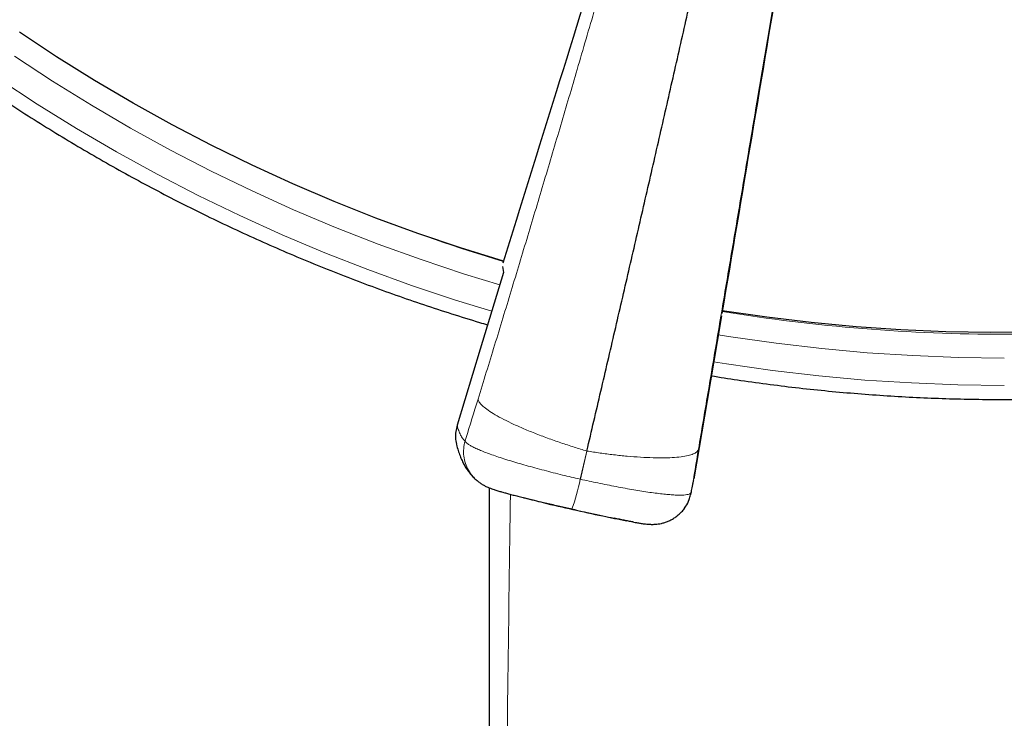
# Model space of a CAD drawing. Header units: millimetres. Extents: x 8 to 2236, y 12 to 2208.
# Tile 40 of 165: x 1062 to 1087, y 1823 to 1841. Entities that reach past the tile are written whole.
import ezdxf

# ---------------------------------------------------------------- set-up
doc = ezdxf.new("R2010")
doc.units = ezdxf.units.MM

msp = doc.modelspace()

# ---------------------------------------------------------------- linework, layer by layer
at = {"color": 7, "linetype": 'Continuous', "lineweight": 30}
for p, q in [((1074.214, 1834.839), (1074.241, 1834.677)), ((1079.952, 1833.543), (1079.924, 1833.389))]:
    msp.add_line(p, q, dxfattribs=at)
at = {"color": 252, "linetype": 'Continuous', "lineweight": 0}
for p, q in [((1076.246, 1829.264), (1076.425, 1830.001)), ((1076.256, 1829.262), (1076.425, 1830.001)), ((1076.249, 1829.254), (1076.246, 1829.264)), ((1076.249, 1829.254), (1076.256, 1829.262)), ((1079.14, 1828.851), (1079.159, 1828.92))]:
    msp.add_line(p, q, dxfattribs=at)
at = {"color": 7, "linetype": 'Continuous', "lineweight": 30, "flags": 128}
for points in [[(1079.972, 1833.676), (1080.325, 1835.779), (1080.679, 1837.884), (1081.033, 1839.99), (1081.387, 1842.099), (1081.74, 1844.209), (1082.094, 1846.321), (1082.448, 1848.435), (1082.8, 1850.533)], [(1074.237, 1834.976), (1073.113, 1835.323), (1071.999, 1835.7), (1070.896, 1836.105), (1069.804, 1836.538), (1068.723, 1836.999), (1067.656, 1837.488), (1066.601, 1838.004), (1065.561, 1838.547), (1064.536, 1839.116), (1063.526, 1839.712), (1062.532, 1840.333), (1061.556, 1840.98)], [(1074.241, 1834.677), (1073.632, 1832.671), (1073.025, 1830.674)], [(1088.187, 1833.112), (1087.009, 1833.102), (1085.831, 1833.122), (1084.654, 1833.173), (1083.479, 1833.253), (1082.306, 1833.364), (1081.137, 1833.505), (1079.972, 1833.676)], [(1079.924, 1833.389), (1079.576, 1831.324), (1079.229, 1829.268)]]:
    msp.add_lwpolyline(points, dxfattribs=at)
at = {"color": 252, "linetype": 'Continuous', "lineweight": 0, "flags": 128}
for points in [[(1074.143, 1834.353), (1073.215, 1834.638), (1072.08, 1835.016), (1070.955, 1835.423), (1069.842, 1835.859), (1068.741, 1836.324), (1067.652, 1836.816), (1066.577, 1837.337), (1065.517, 1837.885), (1064.471, 1838.459), (1063.441, 1839.061), (1062.427, 1839.689), (1061.43, 1840.343)], [(1061.011, 1839.753), (1062.023, 1839.089), (1063.053, 1838.451), (1064.1, 1837.839), (1065.163, 1837.255), (1066.241, 1836.699), (1067.333, 1836.17), (1068.439, 1835.669), (1069.559, 1835.197), (1070.69, 1834.754), (1071.833, 1834.34), (1072.986, 1833.956), (1073.934, 1833.665)], [(1087.363, 1832.438), (1086.165, 1832.453), (1084.967, 1832.5), (1083.771, 1832.577), (1082.578, 1832.684), (1081.387, 1832.823), (1080.201, 1832.991), (1079.866, 1833.045)], [(1079.746, 1832.337), (1080.085, 1832.283), (1081.29, 1832.111), (1082.5, 1831.971), (1083.713, 1831.861), (1084.928, 1831.783), (1086.145, 1831.736), (1087.363, 1831.721)]]:
    msp.add_lwpolyline(points, dxfattribs=at)
at = {"color": 252, "linetype": 'Continuous', "lineweight": 0}
for centre, radius, start, end in [((1087.708, 1878.029), 44.972, 269.5605, 351.3998), ((1087.304, 1878.887), 45.821, 248.7342, 253.4253), ((1087.363, 1879.136), 46.077, 260.7696, 270.0009), ((1071.313, 1830.226), 5.031, 339.7193, 348.8604)]:
    msp.add_arc(centre, radius, start, end, dxfattribs=at)
at = {"color": 7, "linetype": 'Continuous', "lineweight": 30}
for points, knots in [([(1079.685, 1831.972), (1079.913, 1831.935), (1080.394, 1831.859), (1081.131, 1831.757), (1081.895, 1831.662), (1082.661, 1831.58), (1083.428, 1831.511), (1084.196, 1831.454), (1084.965, 1831.409), (1085.735, 1831.376), (1086.505, 1831.356), (1087.275, 1831.349), (1088.046, 1831.354), (1088.816, 1831.371), (1089.586, 1831.4), (1090.355, 1831.442), (1091.123, 1831.497), (1091.89, 1831.563), (1092.657, 1831.642), (1093.421, 1831.734), (1094.184, 1831.837), (1094.946, 1831.953), (1095.705, 1832.081), (1096.462, 1832.222), (1097.217, 1832.374), (1097.968, 1832.539), (1098.717, 1832.716), (1099.463, 1832.904), (1100.206, 1833.105), (1100.945, 1833.318), (1101.681, 1833.542), (1102.413, 1833.779), (1103.141, 1834.027), (1103.864, 1834.287), (1104.583, 1834.558), (1105.298, 1834.841), (1106.007, 1835.135), (1106.712, 1835.441), (1107.411, 1835.758), (1108.105, 1836.086), (1108.794, 1836.426), (1109.476, 1836.776), (1110.153, 1837.138), (1110.824, 1837.51), (1111.488, 1837.893), (1112.146, 1838.286), (1112.797, 1838.691), (1113.442, 1839.105), (1114.079, 1839.53), (1114.709, 1839.965), (1115.332, 1840.41), (1115.947, 1840.865), (1116.555, 1841.33), (1117.154, 1841.805), (1117.746, 1842.289), (1118.33, 1842.783), (1118.905, 1843.286), (1119.472, 1843.798), (1120.03, 1844.32), (1120.579, 1844.85), (1121.12, 1845.389), (1121.651, 1845.936), (1122.173, 1846.492), (1122.686, 1847.057), (1123.189, 1847.629), (1123.683, 1848.21), (1124.167, 1848.798), (1124.641, 1849.395), (1125.105, 1849.998), (1125.559, 1850.609), (1126.003, 1851.228), (1126.436, 1851.853), (1126.858, 1852.485), (1127.271, 1853.124), (1127.672, 1853.77), (1128.063, 1854.422), (1128.442, 1855.08), (1128.811, 1855.744), (1129.168, 1856.414), (1129.514, 1857.09), (1129.849, 1857.771), (1130.173, 1858.457), (1130.485, 1859.149), (1130.785, 1859.845), (1131.074, 1860.546), (1131.351, 1861.252), (1131.616, 1861.962), (1131.869, 1862.677), (1132.11, 1863.395), (1132.34, 1864.117), (1132.557, 1864.842), (1132.762, 1865.572), (1132.947, 1866.272), (1133.058, 1866.73), (1133.11, 1866.944)], [0, 0, 0, 0, 0.009788, 0.020686, 0.031584, 0.042482, 0.05338, 0.064278, 0.075177, 0.086075, 0.096973, 0.107871, 0.118769, 0.129667, 0.140565, 0.151463, 0.162362, 0.17326, 0.184158, 0.195056, 0.205954, 0.216852, 0.22775, 0.238648, 0.249546, 0.260444, 0.271342, 0.28224, 0.293138, 0.304036, 0.314934, 0.325832, 0.33673, 0.347628, 0.358526, 0.369423, 0.380321, 0.391219, 0.402117, 0.413014, 0.423912, 0.434809, 0.445707, 0.456605, 0.467502, 0.478399, 0.489297, 0.500194, 0.511091, 0.521989, 0.532886, 0.543783, 0.55468, 0.565577, 0.576474, 0.587371, 0.598268, 0.609165, 0.620062, 0.630959, 0.641855, 0.652752, 0.663649, 0.674545, 0.685442, 0.696338, 0.707234, 0.718131, 0.729027, 0.739923, 0.750819, 0.761716, 0.772612, 0.783508, 0.794404, 0.8053, 0.816196, 0.827091, 0.837987, 0.848883, 0.859779, 0.870674, 0.88157, 0.892465, 0.903361, 0.914256, 0.925152, 0.936047, 0.946943, 0.957838, 0.968733, 0.979629, 0.990524, 1, 1, 1, 1]), ([(1041.644, 1866.837), (1041.673, 1866.715), (1041.761, 1866.348), (1041.92, 1865.738), (1042.122, 1865.008), (1042.337, 1864.282), (1042.563, 1863.559), (1042.802, 1862.84), (1043.052, 1862.125), (1043.315, 1861.414), (1043.589, 1860.707), (1043.875, 1860.005), (1044.173, 1859.307), (1044.482, 1858.615), (1044.803, 1857.927), (1045.135, 1857.245), (1045.479, 1856.568), (1045.834, 1855.896), (1046.2, 1855.231), (1046.577, 1854.572), (1046.965, 1853.918), (1047.364, 1853.271), (1047.773, 1852.631), (1048.194, 1851.997), (1048.624, 1851.37), (1049.066, 1850.75), (1049.517, 1850.137), (1049.979, 1849.532), (1050.451, 1848.934), (1050.932, 1848.344), (1051.424, 1847.761), (1051.925, 1847.187), (1052.436, 1846.621), (1052.956, 1846.063), (1053.485, 1845.513), (1054.023, 1844.972), (1054.571, 1844.44), (1055.127, 1843.917), (1055.692, 1843.402), (1056.265, 1842.897), (1056.847, 1842.401), (1057.436, 1841.915), (1058.034, 1841.438), (1058.64, 1840.971), (1059.254, 1840.513), (1059.875, 1840.066), (1060.503, 1839.629), (1061.139, 1839.201), (1061.782, 1838.784), (1062.431, 1838.378), (1063.088, 1837.982), (1063.75, 1837.596), (1064.42, 1837.222), (1065.095, 1836.858), (1065.776, 1836.505), (1066.463, 1836.163), (1067.156, 1835.832), (1067.854, 1835.513), (1068.558, 1835.204), (1069.266, 1834.907), (1069.98, 1834.622), (1070.698, 1834.348), (1071.42, 1834.085), (1072.147, 1833.834), (1072.878, 1833.596), (1073.438, 1833.421), (1073.755, 1833.329), (1073.825, 1833.308)], [0, 0, 0, 0, 0.007795, 0.02347, 0.039146, 0.054822, 0.070498, 0.086174, 0.10185, 0.117527, 0.133203, 0.148879, 0.164555, 0.180232, 0.195908, 0.211584, 0.227261, 0.242937, 0.258614, 0.274291, 0.289968, 0.305644, 0.321321, 0.336998, 0.352675, 0.368352, 0.38403, 0.399707, 0.415384, 0.431062, 0.446739, 0.462417, 0.478094, 0.493772, 0.50945, 0.525128, 0.540806, 0.556484, 0.572162, 0.58784, 0.603518, 0.619196, 0.634875, 0.650553, 0.666232, 0.68191, 0.697589, 0.713268, 0.728946, 0.744625, 0.760304, 0.775983, 0.791662, 0.807341, 0.823021, 0.8387, 0.854379, 0.870058, 0.885738, 0.901417, 0.917097, 0.932776, 0.948456, 0.964136, 0.979815, 0.995495, 1, 1, 1, 1]), ([(1076.425, 1830.001), (1076.547, 1830.523), (1076.792, 1831.566), (1077.158, 1833.141), (1077.524, 1834.721), (1077.889, 1836.306), (1078.253, 1837.894), (1078.616, 1839.484), (1078.976, 1841.073), (1079.34, 1842.687), (1079.707, 1844.323), (1080.077, 1845.982), (1080.444, 1847.638), (1080.807, 1849.289), (1081.168, 1850.934), (1081.405, 1852.024), (1081.523, 1852.568)], [0, 0, 0, 0, 0.0700516, 0.1401398, 0.2102296, 0.280296, 0.3503781, 0.4204473, 0.4904568, 0.5603792, 0.6335825, 0.7067934, 0.7800723, 0.8534398, 0.9267898, 1, 1, 1, 1]), ([(1079.312, 1851.322), (1078.933, 1850.096), (1078.175, 1847.645), (1076.945, 1843.676), (1075.629, 1839.433), (1074.692, 1836.419), (1074.226, 1834.921)], [0, 0, 0, 0, 0.223519, 0.447046, 0.72523, 1, 1, 1, 1]), ([(1082.803, 1850.531), (1082.591, 1849.267), (1082.168, 1846.74), (1081.482, 1842.647), (1080.747, 1838.268), (1080.224, 1835.156), (1079.964, 1833.607)], [0, 0, 0, 0, 0.223343, 0.446693, 0.724658, 1, 1, 1, 1]), ([(1073.025, 1830.674), (1073.012, 1830.62), (1072.985, 1830.513), (1072.982, 1830.347), (1072.992, 1830.227), (1073.012, 1830.167), (1073.014, 1830.159)], [0, 0, 0, 0, 0.317192, 0.634381, 0.951583, 1, 1, 1, 1]), ([(1073.013, 1830.158), (1073.015, 1830.149), (1073.029, 1830.087), (1073.062, 1829.982), (1073.111, 1829.846), (1073.164, 1829.725), (1073.222, 1829.615), (1073.285, 1829.515), (1073.353, 1829.421), (1073.429, 1829.335), (1073.495, 1829.267), (1073.541, 1829.231), (1073.555, 1829.219)], [0, 0, 0, 0, 0.029637, 0.195598, 0.339927, 0.467268, 0.581585, 0.685933, 0.78266, 0.873604, 0.96022, 1, 1, 1, 1]), ([(1073.612, 1829.178), (1073.6, 1829.184), (1073.58, 1829.196), (1073.563, 1829.213), (1073.556, 1829.22)], [0, 0, 0, 0, 0.575147, 1, 1, 1, 1]), ([(1079.145, 1828.849), (1079.147, 1828.86), (1079.154, 1828.889), (1079.164, 1828.935), (1079.177, 1828.999), (1079.192, 1829.074), (1079.208, 1829.156), (1079.22, 1829.22), (1079.226, 1829.249)], [0, 0, 0, 0, 0.097492, 0.276636, 0.467434, 0.648729, 0.841018, 1, 1, 1, 1]), ([(1073.611, 1829.176), (1073.623, 1829.167), (1073.66, 1829.14), (1073.726, 1829.102), (1073.8, 1829.064), (1073.87, 1829.034), (1073.932, 1829.011), (1074.005, 1828.986), (1074.09, 1828.959), (1074.176, 1828.933), (1074.231, 1828.918), (1074.251, 1828.913)], [0, 0, 0, 0, 0.049419, 0.158067, 0.264856, 0.367481, 0.477293, 0.584488, 0.763165, 0.915539, 1, 1, 1, 1]), ([(1073.867, 1829.036), (1073.867, 1828.771), (1073.867, 1828.094), (1073.867, 1827.021), (1073.868, 1825.865), (1073.868, 1824.786), (1073.868, 1823.781), (1073.868, 1822.816), (1073.868, 1821.892), (1073.868, 1821.008), (1073.868, 1820.152), (1073.868, 1819.324), (1073.868, 1818.525), (1073.868, 1817.772), (1073.868, 1817.063), (1073.868, 1816.403), (1073.868, 1815.79), (1073.868, 1815.224), (1073.868, 1814.702), (1073.868, 1814.237), (1073.868, 1813.828), (1073.868, 1813.471), (1073.868, 1813.148), (1073.868, 1812.85), (1073.868, 1812.563), (1073.868, 1812.275), (1073.868, 1811.979), (1073.867, 1811.529), (1073.867, 1810.913), (1073.867, 1810.12), (1073.867, 1809.286), (1073.867, 1808.411), (1073.867, 1807.495), (1073.867, 1806.537), (1073.867, 1805.538), (1073.867, 1804.498), (1073.867, 1803.417), (1073.867, 1802.297), (1073.867, 1801.149), (1073.867, 1799.454), (1073.867, 1797.21), (1073.867, 1794.151), (1073.866, 1790.793), (1073.866, 1787.98), (1073.866, 1785.984), (1073.866, 1784.835), (1073.866, 1783.714), (1073.866, 1782.635), (1073.866, 1781.599), (1073.866, 1780.608), (1073.866, 1779.661), (1073.866, 1778.758), (1073.866, 1777.899), (1073.866, 1777.138), (1073.866, 1776.469), (1073.866, 1775.887), (1073.866, 1775.326), (1073.866, 1774.767), (1073.866, 1774.129), (1073.866, 1773.392), (1073.866, 1772.55), (1073.866, 1771.661), (1073.866, 1770.725), (1073.866, 1769.742), (1073.866, 1768.711), (1073.866, 1767.634), (1073.866, 1766.491), (1073.866, 1765.286), (1073.866, 1764.039), (1073.866, 1762.788), (1073.866, 1761.544), (1073.866, 1760.31), (1073.866, 1758.768), (1073.866, 1756.925), (1073.865, 1754.787), (1073.865, 1752.678), (1073.865, 1750.597), (1073.865, 1748.531), (1073.865, 1746.411), (1073.865, 1744.214), (1073.865, 1741.932), (1073.865, 1739.61), (1073.865, 1737.736), (1073.865, 1736.322), (1073.865, 1735.378), (1073.865, 1734.428), (1073.865, 1733.481), (1073.865, 1732.555), (1073.865, 1731.669), (1073.865, 1730.83), (1073.865, 1730.065), (1073.865, 1729.369), (1073.865, 1728.74), (1073.865, 1728.149), (1073.865, 1727.597), (1073.865, 1727.163), (1073.865, 1726.836), (1073.865, 1726.607), (1073.865, 1726.388), (1073.865, 1726.174), (1073.865, 1725.949), (1073.865, 1725.695), (1073.865, 1725.398), (1073.865, 1725.058), (1073.865, 1724.673), (1073.865, 1724.244), (1073.865, 1723.771), (1073.865, 1723.254), (1073.865, 1722.693), (1073.865, 1722.088), (1073.865, 1721.439), (1073.865, 1720.734), (1073.864, 1719.972), (1073.864, 1719.152), (1073.864, 1718.283), (1073.864, 1717.366), (1073.864, 1716.643), (1073.864, 1716.225), (1073.864, 1716.129)], [0, 0, 0, 0, 0.0070449, 0.0179846, 0.0284968, 0.0377577, 0.0466598, 0.055203, 0.0633875, 0.0712135, 0.078681, 0.0861458, 0.0932145, 0.0998873, 0.1061642, 0.1120454, 0.1174363, 0.1224456, 0.1270734, 0.1313196, 0.1347885, 0.1379534, 0.1408142, 0.1433751, 0.1458679, 0.1484251, 0.1510468, 0.153733, 0.1603882, 0.167409, 0.1747952, 0.1825469, 0.1906639, 0.1991463, 0.2079939, 0.2172066, 0.2267843, 0.236727, 0.2469654, 0.2572738, 0.2817798, 0.3065772, 0.338559, 0.3710129, 0.3813102, 0.3915966, 0.4015448, 0.4111032, 0.4202714, 0.4290495, 0.4374372, 0.4454345, 0.4530414, 0.4602577, 0.4656538, 0.4708087, 0.4757226, 0.4805639, 0.4856396, 0.49268, 0.500137, 0.5080107, 0.5163012, 0.5250085, 0.5341329, 0.5436744, 0.5536332, 0.5645139, 0.5756754, 0.5867671, 0.5977798, 0.6087133, 0.6195678, 0.638754, 0.657688, 0.6763696, 0.694799, 0.7129813, 0.73126, 0.7511356, 0.7713565, 0.7919224, 0.8128331, 0.8211423, 0.8295047, 0.8379202, 0.8463887, 0.8546647, 0.8625159, 0.8699424, 0.8769441, 0.8828569, 0.8884287, 0.8936595, 0.8985494, 0.9030982, 0.9052072, 0.907234, 0.9091785, 0.9110408, 0.9129179, 0.9151549, 0.9177824, 0.9208003, 0.9242085, 0.9280068, 0.9321951, 0.9367733, 0.941741, 0.9470981, 0.9528443, 0.9589792, 0.9658227, 0.9730919, 0.9807862, 0.9889049, 0.9974472, 1, 1, 1, 1]), ([(1074.269, 1828.907), (1074.269, 1828.907), (1074.3, 1828.899), (1074.374, 1828.879), (1074.49, 1828.848), (1074.617, 1828.816), (1074.735, 1828.787), (1074.815, 1828.767), (1074.847, 1828.759)], [0, 0, 0, 0, 0.0005156, 0.2194308, 0.4399821, 0.6503307, 0.8621809, 1, 1, 1, 1]), ([(1074.801, 1828.77), (1074.961, 1828.73), (1075.38, 1828.624), (1076.06, 1828.467), (1076.787, 1828.307), (1077.256, 1828.215), (1077.464, 1828.174)], [0, 0, 0, 0, 0.181629, 0.474271, 0.766928, 1, 1, 1, 1]), ([(1078.981, 1828.504), (1078.994, 1828.52), (1079.048, 1828.587), (1079.105, 1828.705), (1079.13, 1828.81), (1079.14, 1828.851)], [0, 0, 0, 0, 0.156841, 0.671309, 1, 1, 1, 1]), ([(1077.659, 1828.136), (1077.682, 1828.132), (1077.742, 1828.121), (1077.829, 1828.107), (1077.917, 1828.094), (1077.994, 1828.086), (1078.057, 1828.081), (1078.109, 1828.079), (1078.161, 1828.078), (1078.223, 1828.081), (1078.297, 1828.089), (1078.378, 1828.103), (1078.466, 1828.126), (1078.558, 1828.16), (1078.65, 1828.204), (1078.739, 1828.259), (1078.826, 1828.326), (1078.907, 1828.405), (1078.961, 1828.466), (1078.983, 1828.5), (1078.984, 1828.502)], [0, 0, 0, 0, 0.061059, 0.155391, 0.258011, 0.339455, 0.40341, 0.441604, 0.47719, 0.519147, 0.563557, 0.610381, 0.660179, 0.712381, 0.766091, 0.820644, 0.875653, 0.936929, 0.996011, 1, 1, 1, 1]), ([(1077.647, 1828.138), (1077.64, 1828.139), (1077.602, 1828.146), (1077.521, 1828.162), (1077.404, 1828.184), (1077.279, 1828.21), (1077.188, 1828.229), (1077.143, 1828.238)], [0, 0, 0, 0, 0.055049, 0.300104, 0.533824, 0.769212, 1, 1, 1, 1])]:
    msp.add_open_spline(points, degree=3, knots=knots, dxfattribs=at)
at = {"color": 252, "linetype": 'Continuous', "lineweight": 0}
for points, knots in [([(1079.366, 1851.261), (1079.218, 1850.724), (1078.923, 1849.649), (1078.473, 1848.034), (1078.02, 1846.42), (1077.563, 1844.81), (1077.103, 1843.202), (1076.639, 1841.599), (1076.185, 1840.043), (1075.742, 1838.538), (1075.31, 1837.083), (1074.877, 1835.637), (1074.443, 1834.199), (1074.008, 1832.771), (1073.718, 1831.828), (1073.573, 1831.357)], [0, 0, 0, 0, 0.080764, 0.161424, 0.241856, 0.322077, 0.402157, 0.482161, 0.562137, 0.635392, 0.708543, 0.781568, 0.854507, 0.92733, 1, 1, 1, 1]), ([(1082.792, 1850.485), (1082.7, 1849.935), (1082.514, 1848.835), (1082.236, 1847.181), (1081.957, 1845.528), (1081.679, 1843.877), (1081.401, 1842.228), (1081.124, 1840.582), (1080.855, 1838.985), (1080.594, 1837.438), (1080.342, 1835.943), (1080.091, 1834.455), (1079.842, 1832.976), (1079.595, 1831.505), (1079.431, 1830.533), (1079.349, 1830.048)], [0, 0, 0, 0, 0.080764, 0.161424, 0.241856, 0.322077, 0.402157, 0.482161, 0.562137, 0.635392, 0.708543, 0.781568, 0.854507, 0.92733, 1, 1, 1, 1]), ([(1073.573, 1831.356), (1073.467, 1831.014), (1073.354, 1830.649), (1073.241, 1830.285), (1073.234, 1830.262)], [0, 0, 0, 0, 0.937379, 1, 1, 1, 1]), ([(1073.573, 1831.356), (1073.581, 1831.333), (1073.597, 1831.284), (1073.675, 1831.196), (1073.797, 1831.096), (1073.967, 1830.983), (1074.182, 1830.861), (1074.439, 1830.732), (1074.732, 1830.6), (1075.053, 1830.467), (1075.391, 1830.339), (1075.737, 1830.217), (1076.083, 1830.103), (1076.312, 1830.035), (1076.425, 1830.001)], [0, 0, 0, 0, 0.077109, 0.157409, 0.240459, 0.325696, 0.412458, 0.500002, 0.587546, 0.674307, 0.759544, 0.842593, 0.922892, 1, 1, 1, 1]), ([(1073.234, 1830.262), (1073.213, 1830.283), (1073.17, 1830.324), (1073.115, 1830.417), (1073.065, 1830.53), (1073.038, 1830.626), (1073.025, 1830.674)], [0, 0, 0, 0, 0.249503, 0.499204, 0.749502, 1, 1, 1, 1]), ([(1073.556, 1829.22), (1073.514, 1829.257), (1073.423, 1829.337), (1073.317, 1829.494), (1073.236, 1829.675), (1073.195, 1829.869), (1073.19, 1830.069), (1073.219, 1830.198), (1073.234, 1830.262)], [0, 0, 0, 0, 0.144917, 0.315934, 0.48695, 0.657967, 0.828983, 1, 1, 1, 1]), ([(1076.246, 1829.264), (1076.246, 1829.264), (1076.17, 1829.281), (1076.017, 1829.317), (1075.783, 1829.373), (1075.545, 1829.433), (1075.302, 1829.495), (1075.063, 1829.559), (1074.831, 1829.623), (1074.611, 1829.686), (1074.401, 1829.75), (1074.202, 1829.812), (1074.019, 1829.874), (1073.853, 1829.932), (1073.705, 1829.989), (1073.574, 1830.043), (1073.463, 1830.095), (1073.373, 1830.142), (1073.305, 1830.186), (1073.256, 1830.226), (1073.239, 1830.251), (1073.234, 1830.262), (1073.234, 1830.262)], [0, 0, 0, 0, 0.000013, 0.050266, 0.10052, 0.154977, 0.20983, 0.265928, 0.322454, 0.377839, 0.433631, 0.490703, 0.548214, 0.603726, 0.659637, 0.716809, 0.774415, 0.829786, 0.885549, 0.942553, 0.999987, 1, 1, 1, 1]), ([(1079.349, 1830.047), (1079.341, 1830.027), (1079.325, 1829.986), (1079.246, 1829.934), (1079.123, 1829.889), (1078.949, 1829.854), (1078.729, 1829.831), (1078.465, 1829.82), (1078.165, 1829.822), (1077.836, 1829.836), (1077.488, 1829.863), (1077.132, 1829.9), (1076.777, 1829.946), (1076.54, 1829.983), (1076.425, 1830.001)], [0, 0, 0, 0, 0.077108, 0.157408, 0.240457, 0.325694, 0.412456, 0.5, 0.587545, 0.674306, 0.759544, 0.842593, 0.922892, 1, 1, 1, 1]), ([(1079.349, 1830.047), (1079.29, 1829.694), (1079.226, 1829.318), (1079.163, 1828.943), (1079.159, 1828.92)], [0, 0, 0, 0, 0.937379, 1, 1, 1, 1]), ([(1076.256, 1829.262), (1076.256, 1829.262), (1076.332, 1829.245), (1076.485, 1829.211), (1076.718, 1829.161), (1076.956, 1829.113), (1077.196, 1829.066), (1077.431, 1829.022), (1077.657, 1828.982), (1077.872, 1828.947), (1078.076, 1828.917), (1078.268, 1828.891), (1078.444, 1828.871), (1078.601, 1828.856), (1078.741, 1828.847), (1078.864, 1828.844), (1078.966, 1828.847), (1079.047, 1828.856), (1079.107, 1828.871), (1079.146, 1828.892), (1079.157, 1828.91), (1079.159, 1828.92), (1079.159, 1828.92)], [0, 0, 0, 0, 0.000013, 0.050112, 0.100521, 0.155184, 0.210247, 0.265928, 0.322454, 0.377839, 0.433631, 0.490703, 0.548214, 0.603726, 0.659637, 0.716809, 0.774415, 0.829786, 0.885549, 0.942553, 0.999987, 1, 1, 1, 1]), ([(1079.159, 1828.92), (1079.163, 1828.934), (1079.169, 1828.964), (1079.185, 1829.041), (1079.205, 1829.138), (1079.221, 1829.225), (1079.229, 1829.268)], [0, 0, 0, 0, 0.249503, 0.499204, 0.749502, 1, 1, 1, 1]), ([(1074.421, 1828.867), (1074.378, 1825.66), (1074.27, 1817.544), (1074.159, 1804.518), (1074.06, 1789.789), (1073.987, 1775.059), (1073.934, 1760.33), (1073.898, 1745.601), (1073.878, 1730.872), (1073.871, 1721.052), (1073.867, 1716.142)], [0, 0, 0, 0, 0.08535, 0.216014, 0.346678, 0.477343, 0.608007, 0.738671, 0.869336, 1, 1, 1, 1]), ([(1074.847, 1828.759), (1074.865, 1828.755), (1074.931, 1828.739), (1075.054, 1828.709), (1075.211, 1828.672), (1075.373, 1828.634), (1075.542, 1828.595), (1075.762, 1828.544), (1075.926, 1828.506), (1076.032, 1828.482)], [0, 0, 0, 0, 0.052048, 0.196188, 0.331425, 0.467649, 0.607043, 0.747553, 1, 1, 1, 1]), ([(1077.143, 1828.238), (1077.141, 1828.239), (1077.092, 1828.249), (1076.991, 1828.27), (1076.84, 1828.303), (1076.682, 1828.337), (1076.518, 1828.373), (1076.302, 1828.421), (1076.138, 1828.458), (1076.032, 1828.482)], [0, 0, 0, 0, 0.006204, 0.157315, 0.299091, 0.441904, 0.588039, 0.735344, 1, 1, 1, 1])]:
    msp.add_open_spline(points, degree=3, knots=knots, dxfattribs=at)

doc.saveas('drawing.dxf')
